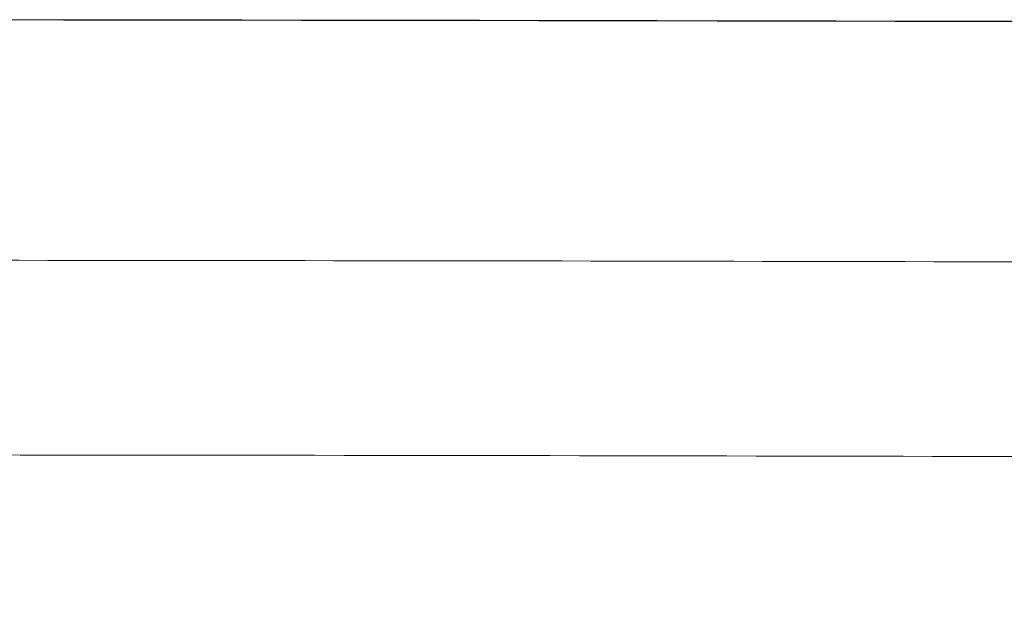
# Model space of a CAD drawing. Header units: millimetres. Extents: x 8 to 424, y 12 to 199.
# Tile 69 of 83: x 59.91 to 62.38, y 192.33 to 193.78. Entities that reach past the tile are written whole.
import ezdxf

# ---------------------------------------------------------------- set-up
doc = ezdxf.new("R2010")
doc.units = ezdxf.units.MM

msp = doc.modelspace()

# ---------------------------------------------------------------- linework, layer by layer
at = {"color": 7, "linetype": 'Continuous', "lineweight": 30}
msp.add_arc((57.8601, -1854.7185), 2048.4999, 88.9067134, 89.9727378, dxfattribs=at)
at = {"color": 252, "linetype": 'Continuous', "lineweight": 0}
for points, knots in [([(58.8384, 193.1787), (59.603, 193.1781), (61.1323, 193.1769), (63.4263, 193.1718), (65.7203, 193.1643), (68.0143, 193.1542), (70.3083, 193.1415), (72.6023, 193.1263), (74.8963, 193.1085), (77.2309, 193.0877), (79.6063, 193.0639), (82.0222, 193.0368), (84.4382, 193.0068), (86.8541, 192.974), (89.27, 192.9384), (91.6859, 192.8999), (94.1017, 192.8587), (95.7122, 192.8288), (96.5175, 192.8138)], [0, 0, 0, 0, 0.060879, 0.121758, 0.182636, 0.243515, 0.304395, 0.365275, 0.426155, 0.487035, 0.551155, 0.615275, 0.679395, 0.743515, 0.807636, 0.871757, 0.935879, 1, 1, 1, 1]), ([(96.5132, 192.3254), (95.708, 192.3403), (94.0975, 192.3702), (91.6816, 192.4115), (89.2657, 192.45), (86.8498, 192.4857), (84.4338, 192.5186), (82.0177, 192.5485), (79.6017, 192.5757), (77.2037, 192.5998), (74.824, 192.6209), (72.4625, 192.6391), (70.1009, 192.6546), (67.7393, 192.6674), (65.3777, 192.6775), (63.0161, 192.6847), (60.6544, 192.6895), (59.08, 192.6903), (58.2928, 192.6908)], [0, 0, 0, 0, 0.063213, 0.126427, 0.18964, 0.252853, 0.316068, 0.379282, 0.442497, 0.505712, 0.567497, 0.629283, 0.691068, 0.752853, 0.81464, 0.876427, 0.938213, 1, 1, 1, 1])]:
    msp.add_open_spline(points, degree=3, knots=knots, dxfattribs=at)

doc.saveas('drawing.dxf')
